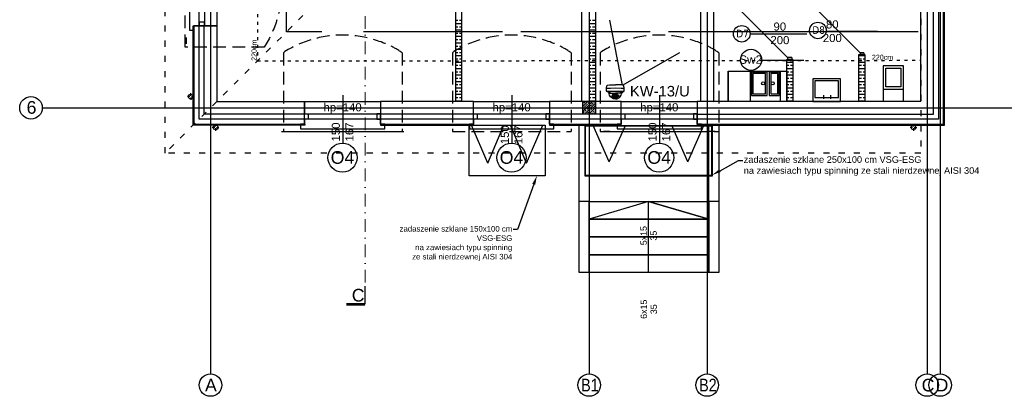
# Model space of a CAD drawing. Header units: millimetres. Extents: x -7023 to 53801, y 9849 to 33561.
# Tile 163 of 256: x 14311 to 16251, y 20591 to 21334. Entities that reach past the tile are written whole.
import ezdxf
from ezdxf.enums import TextEntityAlignment as Align

# ---------------------------------------------------------------- set-up
doc = ezdxf.new("R2010")
doc.units = ezdxf.units.MM
for name, pattern in [('ACAD_ISO03W100', [30, 12, -18]), ('DASHDOT', [1, 0.5, -0.25, 0, -0.25]), ('DASHED2', [0.375, 0.25, -0.125])]:
    doc.linetypes.add(name, pattern=pattern)
doc.layers.get('0').update_dxf_attribs({"lineweight": 9})
for name, color, linetype in [('.IE_podklad', 252, 'Continuous'), ('IE_CCTV', 6, 'Continuous'), ('IE_SKD', 6, 'Continuous')]:
    doc.layers.add(name, color=color, linetype=linetype)
doc.styles.add('Arial', font='arial.ttf', dxfattribs={"height": 125})
doc.styles.add('Opisowy', font='arial.ttf')
doc.styles.get("Standard").update_dxf_attribs({"font": 'arial.ttf'})
doc.linetypes.add('ZIGZAG', pattern='A,0.00254,-5.08,[131,ltypeshp.shx,S=5.08,R=0,X=-5.08,Y=0],-10.16,[131,ltypeshp.shx,S=5.08,R=180,X=5.08,Y=0],-5.08', length=20.32254)

# ---------------------------------------------------------------- blocks, each defined once
blk = doc.blocks.new('AAT_KOPUŁA')
for points in [[(-11.1, -10.1), (-12.1, -9.9), (-13, -8.7), (-14.2, -7.7), (-15.4, -7), (-15.6, -2.4), (-15.1, 1.7), (-14.1, 2.5), (-10.9, 2.9), (-4.7, 3.2), (-1.3, 3.2)], [(8.5, -10.1), (9.5, -9.9), (10.4, -8.7), (11.6, -7.7), (12.8, -7), (13, -2.4), (12.5, 1.7), (11.5, 2.5), (8.3, 2.9), (2.1, 3.2), (-1.3, 3.2)], [(-15.6, -2.4), (-13.8, -2.1), (-8.9, -2), (-1.1, -1.9), (7.8, -2), (11.5, -2.1), (13, -2.4)], [(-15.4, -7), (-9.3, -7.1), (1.9, -6.9), (12.8, -7)], [(-1.3, -19.4), (-4.1, -19.2), (-7.1, -17.8), (-9.2, -15.9), (-10.5, -13.6), (-11, -11.4), (-11.1, -10.1), (-1.3, -10.3)], [(-1.3, -19.4), (1.5, -19.2), (4.6, -17.8), (6.6, -15.9), (7.9, -13.6), (8.4, -11.4), (8.5, -10.1), (-1.3, -10.3)]]:
    blk.add_lwpolyline(points)
for points in [[(-10.9, -8.3), (-10.4, -8.8), (-9.9, -9.1), (-9.4, -9), (-9.4, -8.7), (-9.8, -8.3), (-10.3, -8), (-10.8, -7.8), (-11, -7.8), (-11.1, -8), (-11, -8.2)], [(-5.8, -15.2), (-6, -14.7), (-6.4, -14.6), (-6.9, -14.7), (-7, -15.1), (-6.9, -15.5), (-6.6, -15.7), (-6.1, -15.7), (-5.9, -15.6), (-5.8, -15.3)], [(-5.1, -13.4), (-5.4, -13), (-5.7, -12.9), (-6.2, -13), (-6.4, -13.4), (-6.3, -13.9), (-5.9, -14.2), (-5.4, -14.2), (-5.1, -13.9), (-5.1, -13.6)], [(-4.1, -15), (-4.3, -14.6), (-4.7, -14.4), (-5.2, -14.5), (-5.3, -14.9), (-5.2, -15.3), (-4.9, -15.5), (-4.4, -15.5), (-4.2, -15.4), (-4.1, -15.2)], [(-3.2, -12.1), (-3.5, -11.7), (-3.9, -11.5), (-4.4, -11.6), (-4.6, -12.1), (-4.4, -12.6), (-4.1, -12.8), (-3.6, -12.8), (-3.3, -12.6), (-3.2, -12.3)], [(-2.9, -13.9), (-3.2, -13.5), (-3.5, -13.3), (-4, -13.4), (-4.2, -13.9), (-4.1, -14.4), (-3.7, -14.6), (-3.2, -14.6), (-2.9, -14.3), (-2.9, -14.1)], [(-1.4, -14.9), (-2.2, -15.1), (-2.9, -15.5), (-3.1, -16), (-3.2, -16.6), (-2.7, -17), (-2, -17.3), (-1.4, -17.4), (-0.6, -17.3), (0.2, -16.8), (0.5, -16.2), (0.4, -15.8), (-0.2, -15.2), (-1, -15)], [(-1.3, -15.6), (-1.8, -15.7), (-2.3, -16), (-2.4, -16.3), (-2.3, -16.6), (-1.9, -16.8), (-1.4, -16.9), (-0.7, -16.8), (-0.3, -16.5), (-0.3, -16), (-0.8, -15.7)], [(-1.5, -11), (-1.8, -11.1), (-2.1, -11.5), (-2.1, -11.9), (-2.1, -12.3), (-1.8, -12.6), (-1.4, -12.7), (-1, -12.6), (-0.7, -12), (-0.7, -11.5), (-1, -11.2), (-1.2, -11)], [(-1.4, -12.9), (-1.9, -13.1), (-2, -13.3), (-2.1, -13.8), (-1.9, -14.2), (-1.6, -14.3), (-1.1, -14.3), (-0.8, -13.9), (-0.7, -13.6), (-0.9, -13.2), (-1.1, -13)], [(0.2, -13.9), (0.5, -13.5), (0.9, -13.3), (1.4, -13.4), (1.6, -13.9), (1.4, -14.4), (1.1, -14.6), (0.5, -14.6), (0.2, -14.3), (0.2, -14.1)], [(0.6, -12.1), (0.8, -11.7), (1.2, -11.5), (1.7, -11.6), (1.9, -12.1), (1.7, -12.6), (1.4, -12.8), (0.9, -12.8), (0.6, -12.6), (0.5, -12.3)], [(1.4, -15), (1.6, -14.6), (2, -14.4), (2.5, -14.5), (2.7, -14.9), (2.5, -15.3), (2.2, -15.5), (1.8, -15.5), (1.5, -15.4), (1.4, -15.2)], [(2.4, -13.4), (2.7, -13), (3.1, -12.9), (3.6, -13), (3.8, -13.4), (3.6, -13.9), (3.3, -14.2), (2.7, -14.2), (2.4, -13.9), (2.4, -13.6)], [(3.1, -15.2), (3.3, -14.7), (3.7, -14.6), (4.2, -14.7), (4.4, -15.1), (4.2, -15.5), (3.9, -15.7), (3.5, -15.7), (3.2, -15.6), (3.1, -15.3)], [(8.3, -8.3), (7.8, -8.8), (7.3, -9.1), (6.8, -9), (6.8, -8.7), (7.2, -8.3), (7.7, -8), (8.2, -7.8), (8.4, -7.8), (8.5, -8), (8.4, -8.2)], [(-4.2, -16.6), (-4.4, -16.2), (-4.8, -16), (-5.3, -16.1), (-5.4, -16.5), (-5.3, -16.9), (-5, -17.1), (-4.5, -17.1), (-4.3, -17), (-4.2, -16.8)], [(-2.9, -17.5), (-3.2, -17.4), (-3.7, -17.4), (-3.8, -17.6), (-3.7, -17.8), (-3.3, -18), (-2.8, -18.1), (-2.4, -18), (-2.3, -17.8), (-2.5, -17.6)], [(0.2, -17.5), (0.5, -17.4), (1, -17.4), (1.2, -17.6), (1, -17.8), (0.6, -18), (0.1, -18.1), (-0.3, -18), (-0.3, -17.8), (-0.1, -17.6)], [(1.5, -16.6), (1.7, -16.2), (2.1, -16), (2.6, -16.1), (2.8, -16.5), (2.6, -16.9), (2.3, -17.1), (1.9, -17.1), (1.6, -17), (1.5, -16.8)]]:
    blk.add_lwpolyline(points, close=True)
blk = doc.blocks.new('zw$65D6')
at = {"layer": 'IE_SKD'}
for p, q in [((0, 0), (41.4, -123.6)), ((0.1, -0.2), (130.5, -0.9))]:
    blk.add_line(p, q, dxfattribs=at)

msp = doc.modelspace()

# ---------------------------------------------------------------- linework, layer by layer
at = {"layer": '.IE_podklad', "ltscale": 25}
for p, q in [((14687.4, 22727.7), (14687.4, 20635.6)), ((15433.4, 22727.7), (15433.4, 20635.6)), ((15665.9, 22727.7), (15665.9, 20635.6)), ((16099.4, 22727.7), (16099.4, 20635.6)), ((16124.9, 22727.7), (16124.9, 20635.6)), ((14357.9, 21160.4), (17656.9, 21160.4))]:
    msp.add_line(p, q, dxfattribs=at)
at = {"layer": '.IE_podklad', "linetype": 'ACAD_ISO03W100'}
for p, q in [((14597.9, 21070.9), (14597.9, 22379.9)), ((16086.9, 21995.9), (16086.9, 21070.9)), ((15060.4, 21533.4), (14597.9, 21070.9)), ((16086.9, 21070.9), (14597.9, 21070.9))]:
    msp.add_line(p, q, dxfattribs=at)
at = {"layer": '.IE_podklad', "linetype": 'ACAD_ISO03W100', "ltscale": 0.5}
for p, q in [((14779.7, 22379.9), (14779.7, 21252.9)), ((14779.7, 21252.9), (16086.8, 21254.1))]:
    msp.add_line(p, q, dxfattribs=at)
at = {"layer": '.IE_podklad', "ltscale": 0.5}
for p, q in [((15653.3, 21173.6), (15653.4, 21893.9)), ((15678.4, 21893.9), (15678.3, 21172.2)), ((15418.5, 21672.9), (15418.5, 21172.9)), ((15678.3, 21172.2), (15653.3, 21173.6))]:
    msp.add_line(p, q, dxfattribs=at)
at = {"layer": '.IE_podklad'}
for p, q in [((15170.9, 21172.9), (15170.9, 21672.9)), ((15182.9, 21172.9), (15182.9, 21672.9)), ((15433.4, 21672.9), (15433.4, 21172.9)), ((15445.9, 21600.9), (15445.9, 21172.9)), ((14699.6, 21471.3), (14699.6, 21321.9)), ((16111.9, 21147.9), (16111.9, 21458.5)), ((16131.9, 21127.9), (16131.9, 21458.5)), ((16133.9, 21125.9), (16133.9, 21458.5)), ((16086.9, 21172.9), (16086.7, 21379.4)), ((14837.4, 21310.4), (14837.4, 21378.8)), ((15824.5, 21259.4), (15730.5, 21353.4)), ((15967.2, 21269), (15882.5, 21353.8)), ((14652.9, 21125.9), (14652.9, 21321.9)), ((14652.9, 21321.9), (14654.9, 21321.9)), ((14699.6, 21321.9), (14654.6, 21321.9)), ((14674.6, 21321.9), (14654.6, 21321.9)), ((14654.6, 21321.9), (14654.6, 21147.9)), ((15170.9, 21333.1), (15174.5, 21333.1)), ((15170.9, 21326.8), (15182.9, 21326.8)), ((15177.7, 21333.1), (15182.9, 21333.1)), ((15433.4, 21333.1), (15437, 21333.1)), ((15433.4, 21326.8), (15445.4, 21326.8)), ((15440.2, 21333.1), (15445.4, 21333.1)), ((14906.7, 21310.4), (14837.4, 21310.4)), ((15262.6, 21310.4), (14988.9, 21310.4)), ((15170.9, 21320.4), (15174.5, 21320.4)), ((15170.9, 21314.1), (15182.9, 21314.1)), ((15170.9, 21307.7), (15174.5, 21307.7)), ((15170.9, 21301.4), (15182.9, 21301.4)), ((15177.7, 21320.4), (15182.9, 21320.4)), ((15177.7, 21307.7), (15182.9, 21307.7)), ((15553.6, 21310.4), (15299, 21310.4)), ((15433.4, 21320.4), (15437, 21320.4)), ((15433.4, 21314.1), (15445.4, 21314.1)), ((15433.4, 21307.7), (15437, 21307.7)), ((15433.4, 21301.4), (15445.4, 21301.4)), ((15440.2, 21320.4), (15445.4, 21320.4)), ((15440.2, 21307.7), (15445.4, 21307.7)), ((16081.4, 21310.4), (15590, 21310.4)), ((15750.4, 21306.4), (15862.6, 21306.4)), ((15900.5, 21311.4), (16001.7, 21311.4)), ((14640.4, 21286.9), (14640.4, 21299.4)), ((15170.9, 21295), (15174.5, 21295)), ((15170.9, 21288.7), (15182.9, 21288.7)), ((15170.9, 21282.3), (15174.5, 21282.3)), ((15177.7, 21295), (15182.9, 21295)), ((15177.7, 21282.3), (15182.9, 21282.3)), ((15433.4, 21295), (15437, 21295)), ((15433.4, 21288.7), (15445.4, 21288.7)), ((15433.4, 21282.3), (15437, 21282.3)), ((15440.2, 21295), (15445.4, 21295)), ((15440.2, 21282.3), (15445.4, 21282.3)), ((15170.9, 21276), (15182.9, 21276)), ((15170.9, 21269.6), (15174.5, 21269.6)), ((15170.9, 21263.3), (15182.9, 21263.3)), ((15177.7, 21269.6), (15182.9, 21269.6)), ((15433.4, 21276), (15445.4, 21276)), ((15433.4, 21269.6), (15437, 21269.6)), ((15433.4, 21263.3), (15445.4, 21263.3)), ((15440.2, 21269.6), (15445.4, 21269.6)), ((15964.9, 21172.9), (15964.9, 21265.4)), ((15964.9, 21265.4), (15976.9, 21265.4)), ((15964.9, 21263.3), (15976.9, 21263.3)), ((15967.2, 21269), (15967.2, 21265.4)), ((15974.5, 21269), (15967.2, 21269)), ((15974.5, 21265.4), (15967.2, 21265.4)), ((15974.5, 21269), (15974.5, 21265.4)), ((15976.9, 21265.4), (15976.9, 21172.9)), ((15170.9, 21256.9), (15174.5, 21256.9)), ((15170.9, 21250.6), (15182.9, 21250.6)), ((15170.9, 21244.2), (15174.5, 21244.2)), ((15177.7, 21256.9), (15182.9, 21256.9)), ((15177.7, 21244.2), (15182.9, 21244.2)), ((15433.4, 21256.9), (15437, 21256.9)), ((15433.4, 21250.6), (15445.4, 21250.6)), ((15433.4, 21244.2), (15437, 21244.2)), ((15440.2, 21256.9), (15445.4, 21256.9)), ((15440.2, 21244.2), (15445.4, 21244.2)), ((15772.8, 21254.7), (15856.4, 21254.7)), ((15822.9, 21172.9), (15822.9, 21255.4)), ((15822.9, 21255.4), (15834.9, 21255.4)), ((15822.9, 21250.6), (15834.9, 21250.6)), ((15822.9, 21244.2), (15827.2, 21244.2)), ((15824.5, 21259.4), (15824.5, 21255.4)), ((15832.5, 21259.4), (15824.5, 21259.4)), ((15832.5, 21255.4), (15824.5, 21255.4)), ((15830.4, 21244.2), (15834.9, 21244.2)), ((15832.5, 21259.4), (15832.5, 21255.4)), ((15834.9, 21255.4), (15834.9, 21172.9)), ((15964.9, 21256.9), (15970.1, 21256.9)), ((15964.9, 21250.6), (15976.9, 21250.6)), ((15964.9, 21244.2), (15970.1, 21244.2)), ((15973.3, 21256.9), (15976.9, 21256.9)), ((15973.3, 21244.2), (15976.9, 21244.2)), ((15170.9, 21237.9), (15182.9, 21237.9)), ((15170.9, 21231.5), (15174.5, 21231.5)), ((15170.9, 21225.2), (15182.9, 21225.2)), ((15177.7, 21231.5), (15182.9, 21231.5)), ((15433.4, 21237.9), (15445.4, 21237.9)), ((15433.4, 21231.5), (15437, 21231.5)), ((15433.4, 21225.2), (15445.4, 21225.2)), ((15440.2, 21231.5), (15445.4, 21231.5)), ((15707.2, 21172.9), (15707.2, 21232.9)), ((15707.2, 21232.9), (15707.2, 21232.9)), ((15707.2, 21232.9), (15707.2, 21172.9)), ((15707.2, 21172.9), (15707.2, 21232.9)), ((15707.2, 21232.9), (15812.7, 21232.9)), ((15812.7, 21232.9), (15812.7, 21232.9)), ((15812.7, 21232.9), (15812.7, 21232.9)), ((15812.7, 21232.9), (15822.9, 21232.9)), ((15822.9, 21237.9), (15834.9, 21237.9)), ((15822.9, 21232.9), (15822.9, 21172.9)), ((15822.9, 21172.9), (15822.9, 21232.9)), ((15822.9, 21232.9), (15822.9, 21232.9)), ((15822.9, 21232.9), (15822.9, 21172.9)), ((15822.9, 21231.5), (15827.2, 21231.5)), ((15822.9, 21225.2), (15834.9, 21225.2)), ((15830.4, 21231.5), (15834.9, 21231.5)), ((15964.9, 21237.9), (15976.9, 21237.9)), ((15964.9, 21231.5), (15970.1, 21231.5)), ((15964.9, 21225.2), (15976.9, 21225.2)), ((15973.3, 21231.5), (15976.9, 21231.5)), ((15170.9, 21218.8), (15174.5, 21218.8)), ((15170.9, 21212.5), (15182.9, 21212.5)), ((15170.9, 21206.1), (15174.5, 21206.1)), ((15177.7, 21218.8), (15182.9, 21218.8)), ((15177.7, 21206.1), (15182.9, 21206.1)), ((15433.4, 21218.8), (15437, 21218.8)), ((15433.4, 21212.5), (15445.4, 21212.5)), ((15433.4, 21206.1), (15437, 21206.1)), ((15440.2, 21218.8), (15445.4, 21218.8)), ((15440.2, 21206.1), (15445.4, 21206.1)), ((15822.9, 21218.8), (15827.2, 21218.8)), ((15822.9, 21212.5), (15834.9, 21212.5)), ((15822.9, 21206.1), (15827.2, 21206.1)), ((15830.4, 21218.8), (15834.9, 21218.8)), ((15830.4, 21206.1), (15834.9, 21206.1)), ((15964.9, 21218.8), (15970.1, 21218.8)), ((15964.9, 21212.5), (15976.9, 21212.5)), ((15964.9, 21206.1), (15970.1, 21206.1)), ((15973.3, 21218.8), (15976.9, 21218.8)), ((15973.3, 21206.1), (15976.9, 21206.1)), ((14947.8, 21185.5), (14947.8, 21090.8)), ((15170.9, 21199.8), (15182.9, 21199.8)), ((15170.9, 21193.4), (15174.5, 21193.4)), ((15170.9, 21187.1), (15182.9, 21187.1)), ((15177.7, 21193.4), (15182.9, 21193.4)), ((15280.8, 21185.5), (15280.8, 21090.8)), ((15433.4, 21199.8), (15445.4, 21199.8)), ((15433.4, 21193.4), (15437, 21193.4)), ((15433.4, 21187.1), (15445.4, 21187.1)), ((15440.2, 21193.4), (15445.4, 21193.4)), ((15571.8, 21185.5), (15571.8, 21090.8)), ((15822.9, 21199.8), (15834.9, 21199.8)), ((15822.9, 21193.4), (15827.2, 21193.4)), ((15822.9, 21187.1), (15834.9, 21187.1)), ((15830.4, 21193.4), (15834.9, 21193.4)), ((15895.8, 21178.1), (15895.8, 21185.6)), ((15909.5, 21178.1), (15909.5, 21185.6)), ((15964.9, 21199.8), (15976.9, 21199.8)), ((15964.9, 21193.4), (15970.1, 21193.4)), ((15964.9, 21187.1), (15976.9, 21187.1)), ((15973.3, 21193.4), (15976.9, 21193.4)), ((14872.5, 21127.9), (14872.5, 21172.9)), ((14873.1, 21172.9), (15022.5, 21172.9)), ((15022.5, 21172.9), (15022.5, 21147.9)), ((15205.5, 21172.9), (15022.5, 21172.9)), ((15022.5, 21172.9), (15022.5, 21127.9)), ((15170.9, 21180.7), (15174.5, 21180.7)), ((15170.9, 21174.4), (15182.9, 21174.4)), ((15177.7, 21180.7), (15182.9, 21180.7)), ((15205.5, 21127.9), (15205.5, 21172.9)), ((15205.5, 21147.9), (15205.5, 21172.9)), ((15206.1, 21172.9), (15355.5, 21172.9)), ((15355.5, 21172.9), (15355.5, 21127.9)), ((15355.5, 21172.9), (15355.5, 21147.9)), ((15496.5, 21172.9), (15355.5, 21172.9)), ((15420.9, 21171.7), (15422, 21172.9)), ((15420.9, 21162.7), (15431, 21172.9)), ((15420.9, 21153.8), (15440, 21172.9)), ((15420.9, 21172.9), (15445.9, 21172.9)), ((15420.9, 21147.9), (15420.9, 21172.9)), ((15420.9, 21167.2), (15422.2, 21168.6)), ((15423.3, 21169.7), (15425.6, 21172)), ((15424, 21147.9), (15445.9, 21169.8)), ((15427.8, 21165.2), (15430.1, 21167.5)), ((15431.2, 21168.6), (15433.4, 21170.8)), ((15433.4, 21180.7), (15437, 21180.7)), ((15433.4, 21174.4), (15445.4, 21174.4)), ((15434.6, 21172), (15435.5, 21172.9)), ((15435.7, 21164.1), (15437.9, 21166.3)), ((15439, 21167.5), (15441.3, 21169.7)), ((15440.2, 21180.7), (15445.4, 21180.7)), ((15442.4, 21170.8), (15444.5, 21172.9)), ((15445.9, 21172.9), (15445.9, 21147.9)), ((15496.5, 21147.9), (15496.5, 21172.9)), ((15496.5, 21127.9), (15496.5, 21172.9)), ((15497.1, 21172.9), (15646.5, 21172.9)), ((16086.9, 21172.9), (15646.5, 21172.9)), ((15646.5, 21172.9), (15646.5, 21147.9)), ((15646.5, 21172.9), (15646.5, 21127.9)), ((15822.9, 21180.7), (15827.2, 21180.7)), ((15822.9, 21174.4), (15834.9, 21174.4)), ((15830.4, 21180.7), (15834.9, 21180.7)), ((15964.9, 21180.7), (15970.1, 21180.7)), ((15964.9, 21174.4), (15976.9, 21174.4)), ((15973.3, 21180.7), (15976.9, 21180.7)), ((14654.6, 21147.9), (14654.6, 21127.9)), ((14872.5, 21127.9), (14872.5, 21147.9)), ((15205.5, 21147.9), (15022.5, 21147.9)), ((15022.5, 21147.9), (15022.5, 21127.9)), ((15205.5, 21127.9), (15205.5, 21147.9)), ((15496.5, 21147.9), (15355.5, 21147.9)), ((15355.5, 21147.9), (15355.5, 21127.9)), ((15420.9, 21149.3), (15421.1, 21149.5)), ((15445.9, 21147.9), (15420.9, 21147.9)), ((15421.1, 21158.5), (15423.3, 21160.7)), ((15422.2, 21150.6), (15424.5, 21152.9)), ((15424.5, 21161.9), (15426.7, 21164.1)), ((15425.6, 21154), (15427.8, 21156.2)), ((15428.5, 21147.9), (15428.9, 21148.4)), ((15428.9, 21157.4), (15431.2, 21159.6)), ((15430.1, 21149.5), (15432.3, 21151.8)), ((15432.3, 21160.7), (15434.6, 21163)), ((15433, 21147.9), (15445.9, 21160.8)), ((15433.4, 21152.9), (15435.7, 21155.1)), ((15436.8, 21156.2), (15439, 21158.5)), ((15437.9, 21148.4), (15440.2, 21150.6)), ((15440.2, 21159.6), (15442.4, 21161.9)), ((15441.3, 21151.8), (15443.5, 21154)), ((15441.9, 21147.9), (15445.9, 21151.8)), ((15443.5, 21163), (15445.8, 21165.2)), ((15444.7, 21155.1), (15445.9, 21156.3)), ((15496.5, 21127.9), (15496.5, 21147.9)), ((15646.5, 21147.9), (16111.9, 21147.9)), ((15646.5, 21147.9), (15646.5, 21127.9)), ((14654.6, 21127.9), (14872.5, 21127.9)), ((14873.1, 21127.9), (14873.1, 21125.9)), ((15022.5, 21127.9), (15205.5, 21127.9)), ((15022.5, 21127.9), (15022.5, 21125.9)), ((15205.5, 21125.9), (15205.5, 21127.9)), ((15355.5, 21127.9), (15496.5, 21127.9)), ((15355.5, 21127.9), (15355.5, 21125.9)), ((15496.5, 21125.9), (15496.5, 21127.9)), ((15646.5, 21127.9), (16131.9, 21127.9)), ((15646.5, 21127.9), (15646.5, 21125.9)), ((14873.1, 21125.9), (14652.9, 21125.9)), ((14827.4, 21113.4), (15068.2, 21113.4)), ((15022.5, 21125.9), (15205.5, 21125.9)), ((15196.9, 21126.4), (15346.9, 21126.4)), ((15196.9, 21026.4), (15196.9, 21126.4)), ((15233.6, 21051.4), (15201.9, 21126.4)), ((15233.6, 21051.4), (15265.4, 21126.4)), ((15310.1, 21051.4), (15278.3, 21126.4)), ((15310.1, 21051.4), (15341.9, 21126.4)), ((15346.9, 21126.4), (15346.9, 21026.4)), ((15355.5, 21125.9), (15496.5, 21125.9)), ((15413.9, 21125.9), (15433.5, 21125.9)), ((15413.9, 20835.5), (15413.9, 21125.9)), ((15433.5, 21125.9), (15433.5, 20835.5)), ((15474.2, 21113.4), (15461.7, 21113.4)), ((15474.2, 21113.4), (15669.4, 21113.4)), ((15646.5, 21125.9), (16131.9, 21125.9)), ((15681.9, 21113.4), (15669.4, 21113.4)), ((15669.5, 21125.9), (15689.2, 21125.9)), ((15669.5, 20835.5), (15669.5, 21125.9)), ((15689.2, 21125.9), (15689.2, 20835.5)), ((16131.9, 21125.9), (16133.9, 21125.9)), ((15346.9, 21026.4), (15196.9, 21026.4)), ((15433.4, 20975.5), (15413.9, 20975.5)), ((15433.5, 20975.5), (15669.5, 20975.5)), ((15433.5, 20940.5), (15433.5, 20975.5)), ((15550.7, 20975.5), (15433.5, 20940.5)), ((15550.7, 20835.5), (15550.7, 20975.5)), ((15550.7, 20975.5), (15669.5, 20940.5)), ((15669.5, 20940.5), (15550.7, 20975.5)), ((15669.5, 20975.5), (15669.5, 20940.5)), ((15688.9, 20975.5), (15669.5, 20975.5)), ((15669.5, 20940.5), (15433.5, 20940.5)), ((15433.5, 20940.5), (15669.5, 20940.5)), ((15433.5, 20905.5), (15433.5, 20940.5)), ((15669.5, 20940.5), (15669.5, 20905.5)), ((15669.5, 20905.5), (15433.5, 20905.5)), ((15433.5, 20905.5), (15669.5, 20905.5)), ((15433.5, 20870.5), (15433.5, 20905.5)), ((15669.5, 20905.5), (15669.5, 20870.5)), ((15669.5, 20870.5), (15433.5, 20870.5)), ((15433.5, 20870.5), (15669.5, 20870.5)), ((15433.5, 20835.5), (15433.5, 20870.5)), ((15669.5, 20870.5), (15669.5, 20835.5)), ((15433.5, 20835.5), (15413.9, 20835.5)), ((15669.5, 20835.5), (15433.5, 20835.5)), ((15689.2, 20835.5), (15669.5, 20835.5))]:
    msp.add_line(p, q, dxfattribs=at)
at = {"layer": '.IE_podklad', "linetype": 'DASHED2', "ltscale": 100}
for p, q in [((14637.2, 21280), (14637.2, 21513.9)), ((14792.9, 21280), (14637.2, 21280)), ((14830.9, 21269.1), (14830.9, 21113.4)), ((15064.7, 21269.1), (15064.7, 21113.4)), ((15163.9, 21269.1), (15163.9, 21113.4)), ((15397.7, 21269.1), (15397.7, 21113.4)), ((15454.9, 21269.1), (15454.9, 21113.4)), ((15688.7, 21269.1), (15688.7, 21113.4)), ((14830.9, 21113.4), (15064.7, 21113.4)), ((15163.9, 21113.4), (15397.7, 21113.4)), ((15454.9, 21113.4), (15688.7, 21113.4))]:
    msp.add_line(p, q, dxfattribs=at)
at = {"layer": '.IE_podklad', "linetype": 'ZIGZAG'}
for p, q in [((16122.1, 21458.5), (16122.1, 21137.9)), ((14665, 21137.9), (14665, 21322.3)), ((14872.5, 21137.9), (14665, 21137.9)), ((15205.5, 21137.9), (15022.5, 21137.9)), ((15496.5, 21137.9), (15355.5, 21137.9)), ((16122.1, 21137.9), (15646.5, 21137.9))]:
    msp.add_line(p, q, dxfattribs=at)
at = {"layer": '.IE_podklad', "lineweight": 30}
for p, q in [((14674.6, 21147.9), (14674.6, 21321.9)), ((14674.6, 21147.9), (14674.6, 21321.9)), ((14674.6, 21321.9), (14699.9, 21321.9)), ((14699.9, 21321.9), (14699.9, 21172.9)), ((14699.9, 21172.9), (14872.5, 21172.9)), ((14872.5, 21172.9), (14872.5, 21147.9)), ((14872.5, 21147.9), (14674.6, 21147.9))]:
    msp.add_line(p, q, dxfattribs=at)
at = {"layer": '.IE_podklad', "linetype": 'Continuous'}
for p, q in [((14648.5, 21184.2), (14648.5, 21189.2)), ((14646.8, 21182.5), (14641.8, 21182.5)), ((14648.5, 21180.8), (14648.5, 21175.8)), ((14650.2, 21182.5), (14655.2, 21182.5)), ((14697.4, 21123.4), (14697.4, 21128.4)), ((16072.4, 21123.4), (16072.4, 21128.4)), ((14695.7, 21121.7), (14690.7, 21121.7)), ((14697.4, 21120), (14697.4, 21115)), ((14699.1, 21121.7), (14704.1, 21121.7)), ((16070.7, 21121.7), (16065.7, 21121.7)), ((16072.4, 21120), (16072.4, 21115)), ((16074.1, 21121.7), (16079.1, 21121.7))]:
    msp.add_line(p, q, dxfattribs=at)
at = {"layer": '.IE_podklad', "linetype": 'ByBlock'}
for p, q in [((15425.5, 21125.5), (15675.5, 21125.5)), ((15425.5, 21025.5), (15425.5, 21125.5)), ((15426.5, 21124.5), (15674.5, 21124.5)), ((15426.5, 21026.5), (15426.5, 21124.5)), ((15473.1, 21053.8), (15441.3, 21125.5)), ((15473.1, 21053.8), (15504.9, 21125.5)), ((15627.9, 21053.8), (15596.1, 21125.5)), ((15627.9, 21053.8), (15659.7, 21125.5)), ((15674.5, 21124.5), (15674.5, 21026.5)), ((15675.5, 21125.5), (15675.5, 21025.5)), ((15675.5, 21025.5), (15425.5, 21025.5)), ((15674.5, 21026.5), (15426.5, 21026.5))]:
    msp.add_line(p, q, dxfattribs=at)
at = {"layer": '.IE_podklad', "linetype": 'ByBlock', "lineweight": -2}
for p, q in [((15728, 21056.4), (15736, 21056.4)), ((15292, 20920), (15284, 20920))]:
    msp.add_line(p, q, dxfattribs=at)
at = {"layer": '.IE_podklad', "linetype": 'DASHDOT', "lineweight": 13, "ltscale": 50}
msp.add_lwpolyline([(14991.8, 22694.2), (14991.8, 20808.7)], dxfattribs=at)
at = {"layer": '.IE_podklad'}
for points in [[(14654.6, 21471.9), (14654.6, 21479.9), (14645.7, 21479.9), (14645.7, 21313.3), (14654.6, 21313.3), (14654.6, 21321.9), (14664.8, 21321.9), (14664.8, 21471.9)], [(14675.4, 21471.9), (14675.4, 21321.9), (14664.8, 21321.9), (14664.8, 21471.9)], [(14675.4, 21321.9), (14675.4, 21329.1), (14664.8, 21329.1), (14664.8, 21321.9)], [(16012.8, 21243.4), (16012.8, 21173.4), (16052.8, 21173.4), (16052.8, 21243.4)], [(15810.1, 21232.9), (15810.1, 21172.9), (15751.1, 21172.9), (15751.1, 21232.9)], [(15784.1, 21230.9), (15753.1, 21230.9), (15753.1, 21184.9), (15784.1, 21184.9)], [(15781.1, 21227.9), (15756.1, 21227.9), (15756.1, 21187.9), (15781.1, 21187.9)], [(15808.1, 21230.9), (15788.1, 21230.9), (15788.1, 21184.9), (15808.1, 21184.9)], [(15805.1, 21227.9), (15791.1, 21227.9), (15791.1, 21187.9), (15805.1, 21187.9)], [(16047.8, 21238.4), (16047.8, 21201.5), (16017.8, 21201.5), (16017.8, 21238.4)], [(15874, 21172.9), (15929, 21172.9), (15929, 21217.6), (15874, 21217.6)], [(15878.2, 21180.4), (15924.9, 21180.4), (15924.9, 21213.4), (15878.2, 21213.4)], [(16052.8, 21173.4), (16052.8, 21196.5), (16012.8, 21196.5), (16012.8, 21173.4)], [(14872.5, 21148.7), (15022.5, 21148.7), (15022.5, 21138.1), (14872.5, 21138.1)], [(14872.5, 21148.7), (14879.7, 21148.7), (14879.7, 21138.1), (14872.5, 21138.1)], [(15022.5, 21148.7), (15015.3, 21148.7), (15015.3, 21138.1), (15022.5, 21138.1)], [(15205.5, 21148.7), (15355.5, 21148.7), (15355.5, 21138.1), (15205.5, 21138.1)], [(15205.5, 21148.7), (15212.7, 21148.7), (15212.7, 21138.1), (15205.5, 21138.1)], [(15355.5, 21148.7), (15348.3, 21148.7), (15348.3, 21138.1), (15355.5, 21138.1)], [(15496.5, 21148.7), (15646.5, 21148.7), (15646.5, 21138.1), (15496.5, 21138.1)], [(15496.5, 21148.7), (15503.7, 21148.7), (15503.7, 21138.1), (15496.5, 21138.1)], [(15646.5, 21148.7), (15639.3, 21148.7), (15639.3, 21138.1), (15646.5, 21138.1)], [(14872.5, 21127.9), (14864.5, 21127.9), (14864.5, 21119.1), (15031.1, 21119.1), (15031.1, 21127.9), (15022.5, 21127.9), (15022.5, 21138.1), (14872.5, 21138.1)], [(15205.5, 21127.9), (15197.5, 21127.9), (15197.5, 21119.1), (15364.1, 21119.1), (15364.1, 21127.9), (15355.5, 21127.9), (15355.5, 21138.1), (15205.5, 21138.1)], [(15496.5, 21127.9), (15488.5, 21127.9), (15488.5, 21119.1), (15655.1, 21119.1), (15655.1, 21127.9), (15646.5, 21127.9), (15646.5, 21138.1), (15496.5, 21138.1)]]:
    msp.add_lwpolyline(points, close=True, dxfattribs=at)
at = {"layer": '.IE_podklad', "linetype": 'ByBlock', "lineweight": -2}
for points in [[(15691.3, 21036.3), (15728, 21056.4)], [(15324.3, 21009.5), (15292, 20920)]]:
    msp.add_lwpolyline(points, dxfattribs=at)
at = {"layer": '.IE_podklad', "lineweight": 30, "ltscale": 25}
msp.add_lwpolyline([(14991.8, 20772.8), (14991.8, 20808.7)], dxfattribs=at)
at = {"layer": '.IE_podklad', "ltscale": 25, "const_width": 5}
msp.add_lwpolyline([(14954.8, 20772.8), (14991.8, 20772.8)], dxfattribs=at)
at = {"layer": '.IE_podklad', "linetype": 'Continuous'}
for centre, radius in [((15734.1, 21306.4), 16.3), ((15884.2, 21313), 16.3), ((14648.5, 21182.5), 4.5), ((14333.7, 21160.4), 22.2), ((14697.4, 21121.7), 4.5), ((16072.4, 21121.7), 4.5), ((14687.4, 20613.4), 22.2), ((15433.4, 20613.4), 22.2), ((15665.9, 20613.4), 22.2), ((16099.4, 20613.4), 22.2), ((16124.9, 20613.4), 22.2)]:
    msp.add_circle(centre, radius, dxfattribs=at)
at = {"layer": '.IE_podklad'}
for centre, radius in [((15752.5, 21255.1), 20.8), ((15776.3, 21208.6), 3), ((15795.1, 21208.6), 3), ((14947.5, 21062.1), 28.7), ((15280.5, 21062.1), 28.7), ((15571.5, 21062.1), 28.7)]:
    msp.add_circle(centre, radius, dxfattribs=at)
at = {"layer": '.IE_podklad', "linetype": 'DASHED2', "ltscale": 100}
for points, start_tangent, end_tangent in [([(14792.9, 21513.9), (14818.8, 21457.9), (14827.7, 21397), (14818.8, 21336), (14792.9, 21280)], (0.583316, -0.812245), (-0.555737, -0.831358)), ([(15064.7, 21269.1), (15008.8, 21295), (14947.8, 21303.9), (14886.8, 21295), (14830.9, 21269.1)], (-0.812245, 0.583316), (-0.831358, -0.555737)), ([(15397.7, 21269.1), (15341.8, 21295), (15280.8, 21303.9), (15219.8, 21295), (15163.9, 21269.1)], (-0.812245, 0.583316), (-0.831358, -0.555737)), ([(15688.7, 21269.1), (15632.8, 21295), (15571.8, 21303.9), (15510.8, 21295), (15454.9, 21269.1)], (-0.812245, 0.583316), (-0.831358, -0.555737))]:
    msp.add_spline(points, degree=3, dxfattribs=dict(at, start_tangent=start_tangent, end_tangent=end_tangent))
at = {"layer": '.IE_podklad'}
for points in [[(15692.8, 21033.7), (15675.5, 21027.7), (15689.9, 21039)], [(15321.5, 21010.5), (15330.5, 21026.4), (15327.2, 21008.5)]]:
    msp.add_solid(points, dxfattribs=at)

# ---------------------------------------------------------------- block references
at = {"layer": 'IE_CCTV', "xscale": 1.230118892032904, "yscale": 1.230118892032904, "zscale": 1.230118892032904}
msp.add_blockref('AAT_KOPUŁA', (15486.7, 21201.9), dxfattribs=at)
at = {"layer": 'IE_SKD', "rotation": 101.2435411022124}
msp.add_blockref('zw$65D6', (15498.9, 21205.1), dxfattribs=at)

# ---------------------------------------------------------------- texts
at = {"layer": '.IE_podklad', "linetype": 'Continuous', "style": 'Opisowy'}
for s, height, p in [('90', 16, (15796.7, 21312.7)), ('80', 16, (15900, 21316.9)), ('200', 16, (15790.6, 21286)), ('200', 16, (15893.9, 21290.1)), ('Sw2', 16.64, (15729.1, 21247.2)), ('O4', 25, (14924.1, 21049.9)), ('O4', 25, (15257.1, 21049.9)), ('O4', 25, (15548.1, 21049.9))]:
    msp.add_text(s, height=height, dxfattribs=at).set_placement(p)
at = {"layer": '.IE_podklad', "linetype": 'Continuous', "lineweight": 9, "ltscale": 50, "style": 'Opisowy'}
for rotation, p in [(90, (14778.2, 21253)), (360, (15990.6, 21255.1))]:
    msp.add_text('220cm', height=10, rotation=rotation, dxfattribs=at).set_placement(p)
at = {"layer": '.IE_podklad', "linetype": 'Continuous'}
for s, height, rotation, style, p in [('hp=140', 16, 360, 'Opisowy', (14910, 21153.4)), ('hp=140', 16, 360, 'Opisowy', (15243, 21153.4)), ('hp=140', 16, 360, 'Opisowy', (15534, 21153.4)), ('150', 16, 90, 'Opisowy', (14942.3, 21094.1)), ('167', 16, 90, 'Opisowy', (14969.1, 21094.1)), ('150', 16, 90, 'Opisowy', (15566.3, 21094.1)), ('167', 16, 90, 'Opisowy', (15593.1, 21094.1)), ('150', 16, 90, 'Opisowy', (15275.3, 21088.6)), ('167', 16, 90, 'Opisowy', (15302.1, 21088.6)), ('5x15', 12.5, 90, 'Arial', (15547, 20889.3)), ('35', 12.5, 90, 'Arial', (15566.7, 20898.5)), ('6x15', 12.5, 90, 'Arial', (15547.3, 20744)), ('35', 12.5, 90, 'Arial', (15566.9, 20753.2))]:
    msp.add_text(s, height=height, rotation=rotation, dxfattribs=dict(at, style=style)).set_placement(p)
at = {"layer": '.IE_podklad', "attachment_point": 1}
for s, insert, char_height, width in [('{\\fTahoma|b0|i0|c238|p34;D8}', (15873.1, 21321.3), 15, 230.441), ('{\\fTahoma|b0|i0|c238|p34;D7}', (15723.2, 21314.3), 15, 230.441), ('6', (14325, 21173.7), 25, 30.102), ('{\\fArial|b0|i0|c238|p34;A}', (14676.5, 20625.8), 25, 492.116), ('{\\W0.8;B1}', (15417.9, 20625.8), 25, 492.116), ('{\\W0.8;B2}', (15650.4, 20625.8), 25, 492.116), ('C', (16088.5, 20625.8), 25, 492.116), ('D', (16116, 20625.8), 25, 492.116)]:
    msp.add_mtext(s, dxfattribs=dict(at, insert=insert, char_height=char_height, width=width))
at = {"layer": '.IE_podklad'}
for s, insert, char_height, attachment_point in [('\\pxql;zadaszenie szklane 250x100 cm VSG-ESG\\Pna zawiesiach typu spinning ze stali nierdzewnej AISI 304', (15738, 21064.8), 13, 1), ('\\pxqr;zadaszenie szklane 150x100 cm \\PVSG-ESG\\Pna zawiesiach typu spinning\\P ze stali nierdzewnej AISI 304', (15282, 20927.2), 11, 3)]:
    msp.add_mtext(s, dxfattribs=dict(at, insert=insert, char_height=char_height, attachment_point=attachment_point))
at = {"layer": '.IE_podklad', "ltscale": 25, "insert": (14965.7, 20777.8), "char_height": 25, "attachment_point": 7, "style": 'Arial'}
msp.add_mtext_dynamic_manual_height_columns('C', width=190.33, gutter_width=1, heights=[-25.9], dxfattribs=at)
at = {"layer": 'IE_CCTV', "linetype": 'Continuous'}
msp.add_text('KW-13/U', height=20.78, dxfattribs=at).set_placement((15513.8, 21203.6), align=Align.TOP_LEFT)

doc.saveas('drawing.dxf')
